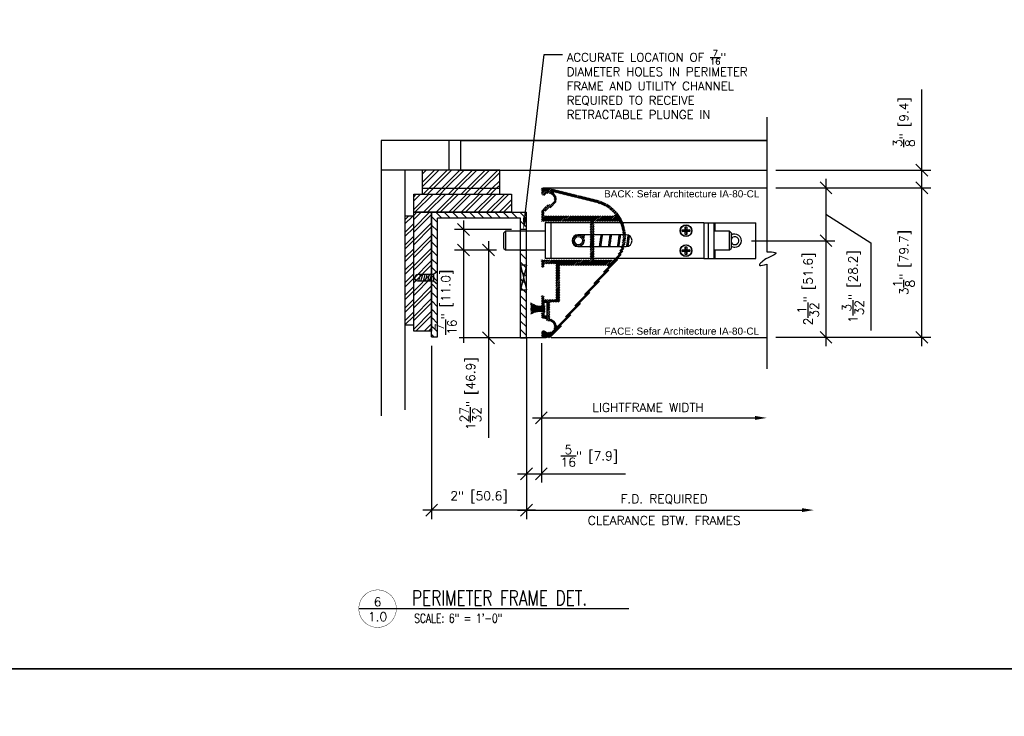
# Model space of a CAD drawing. Header units: inches. Extents: x 0 to 70.2, y -46 to 53.5.
# Tile 11 of 17: x 38.4 to 59.1, y -1 to 13.6. Entities that reach past the tile are written whole.
import ezdxf
from ezdxf import colors
from ezdxf.entities.mleader import LeaderData, LeaderLine
from ezdxf.enums import TextEntityAlignment as Align
from ezdxf.math import Vec2, Vec3

# ---------------------------------------------------------------- set-up
doc = ezdxf.new("R2010")
doc.units = ezdxf.units.IN
doc.header["$MEASUREMENT"] = 0
for name, color, linetype in [('1-ARCH', 1, 'Continuous'), ('1-DIM', 4, 'Continuous'), ('1-MOUNT', 155, 'Continuous'), ('1-PANEL EDGE', 2, 'Continuous'), ('1-REF', 4, 'Continuous'), ('1-TEXT', 2, 'Continuous'), ('1-TITLE', 4, 'Continuous')]:
    doc.layers.add(name, color=color, linetype=linetype)
doc.layers.add('1-VIEWPORT', color=3, linetype='Continuous', plot=False)
doc.styles.add('TEXT', font='romans.shx')
doc.dimstyles.new('DIM 6-12', dxfattribs={"dimscale": 2, "dimtxt": 0.09375, "dimasz": 0.125, "dimexe": 0.09375, "dimexo": 0.09375, "dimgap": 0.0625, "dimtad": 1, "dimdec": 5, "dimzin": 3, "dimdsep": 46, "dimlunit": 5, "dimtxsty": 'TEXT', "dimblk": 'OBLIQUE', "dimcen": 0.09375, "dimdle": 0.09375, "dimclrd": 256, "dimclre": 4, "dimclrt": 2, "dimadec": 0, "dimazin": 0, "dimtfac": 1, "dimtdec": 5, "dimtmove": 0, "dimatfit": 3, "dimfxl": 0, "dimtolj": 1, "dimtzin": 0, "dimlwd": -1, "dimlwe": -1, "dimarcsym": 0})
pattern_1 = [(45, (27.25177, -6.2495), (-0.1325825, 0.1325825), []), (45, (27.34015, -6.2495), (-0.1325825, 0.1325825), [])]

# ---------------------------------------------------------------- blocks, each defined once
blk = doc.blocks.new('_Oblique')
at = {"color": 0, "linetype": 'ByBlock', "lineweight": -2}
blk.add_line((-0.5, -0.5), (0.5, 0.5), dxfattribs=at)
blk = doc.blocks.new('*D35')
at = {"layer": '1-DIM', "color": 4, "transparency": 16777216}
for p, q in [((49.398, 6.843), (49.398, 3.912)), ((49.086, 6.027), (49.086, 3.912))]:
    blk.add_line(p, q, dxfattribs=at)
at = {"layer": '1-DIM', "transparency": 16777216}
for p, q in [((48.898, 4.099), (49.398, 4.099)), ((49.398, 4.099), (51.166, 4.099))]:
    blk.add_line(p, q, dxfattribs=at)
at = {"layer": 'Defpoints', "color": 0, "transparency": 16777216}
for p in [(49.398, 7.03), (49.086, 6.214), (49.398, 4.099)]:
    blk.add_point(p, dxfattribs=at)
at = {"layer": '1-DIM', "transparency": 16777216, "xscale": 0.25, "yscale": 0.25, "zscale": 0.25, "rotation": 180}
blk.add_blockref('_Oblique', (49.086, 4.099), dxfattribs=at)
at = {"layer": '1-DIM', "transparency": 16777216, "xscale": 0.25, "yscale": 0.25, "zscale": 0.25}
blk.add_blockref('_Oblique', (49.398, 4.099), dxfattribs=at)
at = {"layer": '1-DIM', "color": 2, "transparency": 16777216, "insert": (50.407, 4.474), "char_height": 0.1875, "attachment_point": 5, "style": 'TEXT', "bg_fill": 3, "box_fill_scale": 1.25, "bg_fill_color": 256, "bg_fill_true_color": 13158600, "bg_fill_transparency": 0}
blk.add_mtext('\\A1;{\\H1.000000x;\\S5/16;}" [7.9]', dxfattribs=at)
blk = doc.blocks.new('*D36')
at = {"layer": '1-DIM', "color": 4, "transparency": 16777216}
blk.add_line((49.398, 6.843), (49.398, 5.084), dxfattribs=at)
at = {"layer": '1-DIM', "transparency": 16777216}
blk.add_line((49.211, 5.272), (53.882, 5.272), dxfattribs=at)
blk.add_solid([(53.882, 5.313), (53.882, 5.23), (54.132, 5.272)], dxfattribs=at)
at = {"layer": 'Defpoints', "color": 0, "transparency": 16777216}
for p in [(49.398, 7.03), (54.132, 5.272), (54.132, 5.272)]:
    blk.add_point(p, dxfattribs=at)
at = {"layer": '1-DIM', "transparency": 16777216, "xscale": 0.25, "yscale": 0.25, "zscale": 0.25, "rotation": 180}
blk.add_blockref('_Oblique', (49.398, 5.272), dxfattribs=at)
at = {"layer": '1-DIM', "color": 2, "transparency": 16777216, "insert": (51.64, 5.49), "char_height": 0.1875, "attachment_point": 5, "style": 'TEXT', "bg_fill": 3, "box_fill_scale": 1.25, "bg_fill_color": 256, "bg_fill_true_color": 13158600, "bg_fill_transparency": 0}
blk.add_mtext('\\A1;LIGHTFRAME WIDTH', dxfattribs=at)
blk = doc.blocks.new('LF_SpringBolt3')
at = {"layer": '1-MOUNT'}
for p, q in [((-23.94, 9.52), (-23.94, -9.52)), ((-20.97, 9.52), (-23.94, 9.52)), ((-20.97, 9.52), (-20.97, -9.52)), ((60.58, 9.52), (-20.97, 9.52)), ((49.1, 4.91), (49.1, 5.75)), ((49.1, 5.75), (50.74, 5.75)), ((49.1, 5.75), (50.95, 5.54)), ((50.74, 7.39), (51.57, 7.39)), ((50.74, 5.75), (50.74, 7.39)), ((50.74, 7.39), (50.95, 5.54)), ((50.95, 5.54), (50.74, 5.75)), ((50.95, 5.54), (51.37, 5.54)), ((50.95, 5.12), (50.95, 5.54)), ((51.57, 7.39), (51.37, 5.54)), ((51.57, 5.75), (51.37, 5.54)), ((53.21, 5.75), (51.37, 5.54)), ((51.37, 5.54), (51.37, 5.12)), ((51.57, 7.39), (51.57, 5.75)), ((51.57, 5.75), (53.21, 5.75)), ((53.21, 5.75), (53.21, 4.91)), ((60.58, 9.52), (63.21, 9.52)), ((60.58, 9.52), (60.58, -9.52)), ((63.21, -9.52), (63.21, 9.52)), ((63.21, 9.52), (66.18, 9.52)), ((66.18, -9.52), (66.18, 9.52)), ((66.18, 9.52), (66.74, 9.52)), ((66.74, 9.52), (88.42, 9.52)), ((66.74, 4.98), (66.74, 9.52)), ((88.42, -9.52), (88.42, 9.52)), ((-45.14, 4.98), (-45.95, 4.17)), ((-45.95, -4.17), (-45.95, 4.17)), ((-23.94, 4.98), (-45.14, 4.98)), ((-45.14, 4.98), (-45.14, -4.98)), ((-9.11, 0.01), (-9.11, 0)), ((19.27, 3.16), (-6.46, 3.16)), ((-3.18, 0), (-3.18, 0.01)), ((49.1, 4.91), (50.95, 5.12)), ((50.74, 4.91), (49.1, 4.91)), ((50.74, 4.91), (50.95, 5.12)), ((50.74, 3.28), (50.95, 5.12)), ((50.74, 3.28), (50.74, 4.91)), ((51.57, 3.28), (50.74, 3.28)), ((51.37, 5.12), (50.95, 5.12)), ((53.21, 4.91), (51.37, 5.12)), ((51.37, 5.12), (51.57, 4.91)), ((51.57, 3.28), (51.37, 5.12)), ((51.57, 4.91), (51.57, 3.28)), ((53.21, 4.91), (51.57, 4.91)), ((74.4, 4.98), (66.18, 4.98)), ((75.21, 4.17), (74.4, 4.98)), ((74.4, -4.98), (74.4, 4.98)), ((75.21, 4.17), (75.21, -4.17)), ((-45.95, -4.17), (-45.14, -4.98)), ((-45.14, -4.98), (-23.94, -4.98)), ((-6.46, -3.16), (19.27, -3.16)), ((49.1, -5.75), (49.1, -4.91)), ((49.1, -4.91), (50.74, -4.91)), ((49.1, -4.91), (50.95, -5.12)), ((50.74, -3.28), (51.57, -3.28)), ((50.74, -4.91), (50.74, -3.28)), ((50.74, -3.28), (50.95, -5.12)), ((50.95, -5.12), (50.74, -4.91)), ((50.95, -5.12), (51.37, -5.12)), ((50.95, -5.54), (50.95, -5.12)), ((51.57, -3.28), (51.37, -5.12)), ((51.57, -4.91), (51.37, -5.12)), ((53.21, -4.91), (51.37, -5.12)), ((51.37, -5.12), (51.37, -5.54)), ((51.57, -3.28), (51.57, -4.91)), ((51.57, -4.91), (53.21, -4.91)), ((53.21, -4.91), (53.21, -5.75)), ((66.18, -4.98), (74.4, -4.98)), ((66.74, -9.52), (66.74, -4.98)), ((74.4, -4.98), (75.21, -4.17)), ((-20.97, -9.52), (-23.94, -9.52)), ((60.58, -9.52), (-20.97, -9.52)), ((49.1, -5.75), (50.95, -5.54)), ((50.74, -5.75), (49.1, -5.75)), ((50.74, -7.39), (50.95, -5.54)), ((50.74, -5.75), (50.95, -5.54)), ((50.74, -7.39), (50.74, -5.75)), ((51.57, -7.39), (50.74, -7.39)), ((51.37, -5.54), (50.95, -5.54)), ((51.57, -7.39), (51.37, -5.54)), ((51.37, -5.54), (51.57, -5.75)), ((53.21, -5.75), (51.37, -5.54)), ((51.57, -5.75), (51.57, -7.39)), ((53.21, -5.75), (51.57, -5.75)), ((60.58, -9.52), (63.21, -9.52)), ((63.21, -9.52), (66.18, -9.52)), ((66.18, -9.52), (66.74, -9.52)), ((66.74, -9.52), (88.42, -9.52))]:
    blk.add_line(p, q, dxfattribs=at)
for centre, radius in [((51.16, 5.33), 3.12), ((51.16, 5.33), 3.02), ((-6.15, 0.01), 2.97), ((-6.15, 0.01), 2.15), ((51.16, -5.33), 3.12), ((51.16, -5.33), 3.02)]:
    blk.add_circle(centre, radius, dxfattribs=at)
for centre, radius, start, end in [((-6.46, 0), 3.16, 90, 270), ((19.27, 0), 3.16, 270, 90), ((77.2, 0), 3.52, 270, 124.5162), ((77.2, 0), 2.13, 270, 159.6745), ((77.2, 0), 2.13, 200.3255, 270), ((77.2, 0), 3.52, 235.4838, 270)]:
    blk.add_arc(centre, radius, start, end, dxfattribs=at)
for points, knots in [([(-9.11, 0), (-9.11, -0.07), (-9.11, -0.22), (-9.08, -0.45), (-9.04, -0.67), (-8.96, -0.96), (-8.82, -1.31), (-8.59, -1.7), (-8.3, -2.05), (-8.01, -2.32), (-7.74, -2.51), (-7.51, -2.64), (-7.27, -2.75), (-6.97, -2.85), (-6.61, -2.94), (-6.2, -2.97), (-5.78, -2.95), (-5.38, -2.87), (-4.99, -2.74), (-4.61, -2.55), (-4.25, -2.3), (-3.97, -2.02), (-3.76, -1.77), (-3.62, -1.55), (-3.49, -1.32), (-3.38, -1.07), (-3.3, -0.83), (-3.24, -0.58), (-3.2, -0.33), (-3.18, -0.13), (-3.19, -0.02), (-3.19, 0)], [0, 0, 0, 0, 0.023421, 0.047024, 0.071189, 0.09554, 0.14249, 0.190629, 0.241214, 0.292972, 0.321092, 0.349414, 0.378424, 0.407702, 0.450714, 0.494929, 0.537966, 0.582295, 0.625059, 0.668737, 0.718873, 0.770138, 0.798363, 0.826795, 0.855925, 0.885321, 0.911617, 0.938141, 0.965431, 0.993005, 1, 1, 1, 1]), ([(-3.84, 3.16), (-3.88, 2.93), (-3.93, 2.57), (-3.99, 2.17), (-4.01, 2.03)], [0, 0, 0, 0, 0.6378752, 1, 1, 1, 1]), ([(-3.32, 0.81), (-3.29, 1.01), (-3.21, 1.58), (-3.09, 2.37), (-3.01, 2.91), (-2.97, 3.13)], [0, 0, 0, 0, 0.241534, 0.691453, 1, 1, 1, 1]), ([(0.98, 3.16), (0.95, 2.92), (0.87, 2.44), (0.75, 1.63), (0.63, 0.73), (0.49, -0.27), (0.34, -1.33), (0.19, -2.31), (0.1, -2.92), (0.05, -3.16), (0.05, -3.16)], [0, 0, 0, 0, 0.120837, 0.24625, 0.377183, 0.523505, 0.688433, 0.855096, 0.997092, 1, 1, 1, 1]), ([(0.93, -3.16), (0.97, -2.88), (1.07, -2.32), (1.2, -1.41), (1.33, -0.5), (1.45, 0.42), (1.59, 1.39), (1.73, 2.35), (1.82, 2.91), (1.86, 3.16)], [0, 0, 0, 0, 0.150741, 0.2964635, 0.4316106, 0.5604669, 0.7055656, 0.8682566, 1, 1, 1, 1]), ([(5.81, 3.16), (5.78, 2.97), (5.71, 2.52), (5.59, 1.73), (5.47, 0.83), (5.34, -0.11), (5.19, -1.13), (5.04, -2.15), (4.94, -2.84), (4.88, -3.13), (4.88, -3.16)], [0, 0, 0, 0, 0.097133, 0.2369338, 0.3666821, 0.5007488, 0.6530897, 0.8220158, 0.9828218, 1, 1, 1, 1]), ([(5.75, -3.16), (5.77, -3.08), (5.82, -2.76), (5.92, -2.13), (6.04, -1.3), (6.17, -0.41), (6.3, 0.55), (6.44, 1.58), (6.58, 2.49), (6.66, 2.99), (6.69, 3.16)], [0, 0, 0, 0, 0.046997, 0.181494, 0.312591, 0.44025, 0.578891, 0.735808, 0.906679, 1, 1, 1, 1]), ([(10.64, 3.16), (10.62, 3.06), (10.56, 2.66), (10.44, 1.87), (10.3, 0.87), (10.16, -0.14), (10.01, -1.2), (9.86, -2.25), (9.75, -2.87), (9.7, -3.16)], [0, 0, 0, 0, 0.0532998, 0.2154366, 0.365836, 0.5051875, 0.6614234, 0.8394436, 1, 1, 1, 1]), ([(10.58, -3.16), (10.59, -3.08), (10.65, -2.77), (10.74, -2.15), (10.87, -1.29), (11.01, -0.32), (11.15, 0.75), (11.31, 1.83), (11.43, 2.65), (11.49, 3.05), (11.51, 3.16)], [0, 0, 0, 0, 0.0480838, 0.1736446, 0.3081735, 0.4535158, 0.6104099, 0.7815459, 0.9413027, 1, 1, 1, 1]), ([(15.47, 3.16), (15.45, 3.06), (15.37, 2.62), (15.25, 1.77), (15.1, 0.72), (14.97, -0.29), (14.82, -1.3), (14.68, -2.29), (14.58, -2.88), (14.53, -3.16)], [0, 0, 0, 0, 0.056397, 0.233949, 0.390134, 0.529663, 0.680422, 0.843136, 1, 1, 1, 1]), ([(15.4, -3.16), (15.44, -2.97), (15.52, -2.48), (15.65, -1.57), (15.81, -0.49), (15.95, 0.58), (16.09, 1.56), (16.22, 2.42), (16.3, 2.92), (16.34, 3.16)], [0, 0, 0, 0, 0.106215, 0.264768, 0.437063, 0.595219, 0.741555, 0.877063, 1, 1, 1, 1]), ([(20.26, 2.97), (20.24, 2.86), (20.17, 2.43), (20.05, 1.61), (19.91, 0.6), (19.79, -0.34), (19.66, -1.24), (19.52, -2.12), (19.42, -2.79), (19.37, -3.09), (19.36, -3.15)], [0, 0, 0, 0, 0.057718, 0.232397, 0.388826, 0.526345, 0.661832, 0.807932, 0.963476, 1, 1, 1, 1]), ([(20.26, -2.98), (20.29, -2.78), (20.38, -2.26), (20.52, -1.33), (20.67, -0.28), (20.8, 0.69), (20.92, 1.57), (21.01, 2.2), (21.06, 2.52), (21.07, 2.59)], [0, 0, 0, 0, 0.122851, 0.320395, 0.502939, 0.664, 0.811265, 0.962056, 1, 1, 1, 1])]:
    blk.add_open_spline(points, degree=3, knots=knots, dxfattribs=at)
blk = doc.blocks.new('*D37')
at = {"layer": '1-DIM', "transparency": 16777216}
for p, q in [((47.766, 9.417), (47.766, 8.798)), ((47.766, 8.798), (47.766, 6.851))]:
    blk.add_line(p, q, dxfattribs=at)
at = {"layer": '1-DIM', "color": 4, "transparency": 16777216}
for p, q in [((48.773, 9.23), (47.578, 9.23)), ((48.456, 8.798), (47.578, 8.798))]:
    blk.add_line(p, q, dxfattribs=at)
at = {"layer": 'Defpoints', "color": 0, "transparency": 16777216}
for p in [(48.961, 9.23), (47.766, 8.798), (48.644, 8.798)]:
    blk.add_point(p, dxfattribs=at)
at = {"layer": '1-DIM', "transparency": 16777216, "xscale": 0.25, "yscale": 0.25, "zscale": 0.25}
for p, rotation in [((47.766, 9.23), 90), ((47.766, 8.798), 270)]:
    blk.add_blockref('_Oblique', p, dxfattribs=dict(at, rotation=rotation))
at = {"layer": '1-DIM', "color": 2, "transparency": 16777216, "insert": (47.391, 7.7), "char_height": 0.1875, "attachment_point": 5, "rotation": 90, "style": 'TEXT', "bg_fill": 3, "box_fill_scale": 1.25, "bg_fill_color": 256, "bg_fill_true_color": 13158600, "bg_fill_transparency": 0}
blk.add_mtext('\\A1;{\\H1.000000x;\\S7/16;}" [11.0]', dxfattribs=at)
blk = doc.blocks.new('*D38')
at = {"layer": '1-DIM', "transparency": 16777216}
for p, q in [((48.287, 8.985), (48.287, 6.953)), ((48.287, 6.953), (48.287, 4.855))]:
    blk.add_line(p, q, dxfattribs=at)
at = {"layer": '1-DIM', "color": 4, "transparency": 16777216}
for p, q in [((48.456, 8.798), (48.099, 8.798)), ((48.773, 6.953), (48.099, 6.953))]:
    blk.add_line(p, q, dxfattribs=at)
at = {"layer": 'Defpoints', "color": 0, "transparency": 16777216}
for p in [(48.644, 8.798), (48.287, 6.953), (48.961, 6.953)]:
    blk.add_point(p, dxfattribs=at)
at = {"layer": '1-DIM', "transparency": 16777216, "xscale": 0.25, "yscale": 0.25, "zscale": 0.25}
for p, rotation in [((48.287, 8.798), 90), ((48.287, 6.953), 270)]:
    blk.add_blockref('_Oblique', p, dxfattribs=dict(at, rotation=rotation))
at = {"layer": '1-DIM', "color": 2, "transparency": 16777216, "insert": (47.912, 5.779), "char_height": 0.1875, "attachment_point": 5, "rotation": 90, "style": 'TEXT', "bg_fill": 3, "box_fill_scale": 1.25, "bg_fill_color": 256, "bg_fill_true_color": 13158600, "bg_fill_transparency": 0}
blk.add_mtext('\\A1;1{\\H1.000000x;\\S27/32;}" [46.9]', dxfattribs=at)
blk = doc.blocks.new('*D39')
at = {"layer": '1-DIM', "color": 4, "transparency": 16777216}
blk.add_line((49.086, 5.811), (49.086, 3.148), dxfattribs=at)
at = {"layer": '1-DIM', "transparency": 16777216}
blk.add_line((48.898, 3.336), (54.867, 3.336), dxfattribs=at)
blk.add_solid([(54.867, 3.377), (54.867, 3.294), (55.117, 3.336)], dxfattribs=at)
at = {"layer": 'Defpoints', "color": 0, "transparency": 16777216}
for p in [(49.086, 5.998), (55.117, 3.336), (55.117, 3.336)]:
    blk.add_point(p, dxfattribs=at)
at = {"layer": '1-DIM', "transparency": 16777216, "xscale": 0.25, "yscale": 0.25, "zscale": 0.25, "rotation": 180}
blk.add_blockref('_Oblique', (49.086, 3.336), dxfattribs=at)
at = {"layer": '1-DIM', "color": 2, "transparency": 16777216, "char_height": 0.1875, "attachment_point": 5, "style": 'TEXT', "bg_fill": 3, "box_fill_scale": 1.25, "bg_fill_color": 256, "bg_fill_true_color": 13158600, "bg_fill_transparency": 0}
for s, insert in [('\\A1;F.D. REQUIRED', (51.976, 3.563)), ('\\A1;CLEARANCE BTW. FRAMES', (51.976, 3.117))]:
    blk.add_mtext(s, dxfattribs=dict(at, insert=insert))
blk = doc.blocks.new('*D67')
at = {"layer": '1-DIM', "color": 4, "transparency": 16777216}
for p, q in [((47.095, 6.787), (47.095, 3.148)), ((49.086, 6.765), (49.086, 3.148))]:
    blk.add_line(p, q, dxfattribs=at)
at = {"layer": '1-DIM', "transparency": 16777216}
blk.add_line((49.273, 3.336), (46.907, 3.336), dxfattribs=at)
at = {"layer": 'Defpoints', "color": 0, "transparency": 16777216}
for p in [(47.095, 6.974), (49.086, 6.953), (47.095, 3.336)]:
    blk.add_point(p, dxfattribs=at)
at = {"layer": '1-DIM', "transparency": 16777216, "xscale": 0.25, "yscale": 0.25, "zscale": 0.25, "rotation": 180}
blk.add_blockref('_Oblique', (47.095, 3.336), dxfattribs=at)
at = {"layer": '1-DIM', "transparency": 16777216, "xscale": 0.25, "yscale": 0.25, "zscale": 0.25}
blk.add_blockref('_Oblique', (49.086, 3.336), dxfattribs=at)
at = {"layer": '1-DIM', "color": 2, "transparency": 16777216, "insert": (48.09, 3.604), "char_height": 0.1875, "attachment_point": 5, "style": 'TEXT', "bg_fill": 3, "box_fill_scale": 1.25, "bg_fill_color": 256, "bg_fill_true_color": 13158600, "bg_fill_transparency": 0}
blk.add_mtext('\\A1;2" [50.6]', dxfattribs=at)
blk = doc.blocks.new('*D79')
at = {"layer": '1-DIM', "transparency": 16777216}
blk.add_line((55.373, 9.182), (55.373, 6.776), dxfattribs=at)
at = {"layer": '1-DIM', "color": 4, "transparency": 16777216}
for p, q in [((53.808, 8.994), (55.561, 8.994)), ((54.319, 6.964), (55.561, 6.964))]:
    blk.add_line(p, q, dxfattribs=at)
at = {"layer": 'Defpoints', "color": 0, "transparency": 16777216}
for p in [(53.621, 8.994), (54.132, 6.964), (55.373, 6.964)]:
    blk.add_point(p, dxfattribs=at)
at = {"layer": '1-DIM', "transparency": 16777216, "xscale": 0.25, "yscale": 0.25, "zscale": 0.25}
for p, rotation in [((55.373, 8.994), 90), ((55.373, 6.964), 270)]:
    blk.add_blockref('_Oblique', p, dxfattribs=dict(at, rotation=rotation))
at = {"layer": '1-DIM', "color": 2, "transparency": 16777216, "insert": (54.998, 7.979), "char_height": 0.1875, "attachment_point": 5, "rotation": 90, "style": 'TEXT', "bg_fill": 3, "box_fill_scale": 1.25, "bg_fill_color": 256, "bg_fill_true_color": 13158600, "bg_fill_transparency": 0}
blk.add_mtext('\\A1;2{\\H1.000000x;\\S1/32;}" [51.6]', dxfattribs=at)
blk = doc.blocks.new('*D80')
at = {"layer": '1-DIM', "transparency": 16777216}
blk.add_line((57.383, 6.776), (57.383, 10.29), dxfattribs=at)
at = {"layer": '1-DIM', "color": 4, "transparency": 16777216}
for p, q in [((54.319, 10.103), (57.571, 10.103)), ((54.319, 6.964), (57.571, 6.964))]:
    blk.add_line(p, q, dxfattribs=at)
at = {"layer": 'Defpoints', "color": 0, "transparency": 16777216}
for p in [(54.132, 10.103), (57.383, 10.103), (54.132, 6.964)]:
    blk.add_point(p, dxfattribs=at)
at = {"layer": '1-DIM', "transparency": 16777216, "xscale": 0.25, "yscale": 0.25, "zscale": 0.25}
for p, rotation in [((57.383, 10.103), 90), ((57.383, 6.964), 270)]:
    blk.add_blockref('_Oblique', p, dxfattribs=dict(at, rotation=rotation))
at = {"layer": '1-DIM', "color": 2, "transparency": 16777216, "insert": (57.008, 8.533), "char_height": 0.1875, "attachment_point": 5, "rotation": 90, "style": 'TEXT', "bg_fill": 3, "box_fill_scale": 1.25, "bg_fill_color": 256, "bg_fill_true_color": 13158600, "bg_fill_transparency": 0}
blk.add_mtext('\\A1;3{\\H1.000000x;\\S1/8;}" [79.7]', dxfattribs=at)
blk = doc.blocks.new('*D81')
at = {"layer": '1-DIM', "transparency": 16777216}
for p, q in [((55.373, 10.29), (55.373, 8.807)), ((55.373, 9.548), (56.316, 8.952)), ((56.316, 8.952), (56.316, 7.104))]:
    blk.add_line(p, q, dxfattribs=at)
at = {"layer": '1-DIM', "color": 4, "transparency": 16777216}
for p, q in [((54.319, 10.103), (55.561, 10.103)), ((53.808, 8.994), (55.561, 8.994))]:
    blk.add_line(p, q, dxfattribs=at)
at = {"layer": 'Defpoints', "color": 0, "transparency": 16777216}
for p in [(54.132, 10.103), (53.621, 8.994), (55.373, 8.994)]:
    blk.add_point(p, dxfattribs=at)
at = {"layer": '1-DIM', "transparency": 16777216, "xscale": 0.25, "yscale": 0.25, "zscale": 0.25}
for p, rotation in [((55.373, 10.103), 90), ((55.373, 8.994), 270)]:
    blk.add_blockref('_Oblique', p, dxfattribs=dict(at, rotation=rotation))
at = {"layer": '1-DIM', "color": 2, "transparency": 16777216, "insert": (55.941, 8.028), "char_height": 0.1875, "attachment_point": 5, "rotation": 90, "style": 'TEXT', "bg_fill": 3, "box_fill_scale": 1.25, "bg_fill_color": 256, "bg_fill_true_color": 13158600, "bg_fill_transparency": 0}
blk.add_mtext('\\A1;1{\\H1.000000x;\\S3/32;}" [28.2]', dxfattribs=at)
blk = doc.blocks.new('*D82')
at = {"layer": '1-DIM', "transparency": 16777216}
for p, q in [((57.383, 10.474), (57.383, 12.166)), ((57.383, 9.915), (57.383, 10.474))]:
    blk.add_line(p, q, dxfattribs=at)
at = {"layer": '1-DIM', "color": 4, "transparency": 16777216}
for p, q in [((54.319, 10.474), (57.571, 10.474)), ((54.319, 10.103), (57.571, 10.103))]:
    blk.add_line(p, q, dxfattribs=at)
at = {"layer": 'Defpoints', "color": 0, "transparency": 16777216}
for p in [(54.132, 10.474), (57.383, 10.474), (54.132, 10.103)]:
    blk.add_point(p, dxfattribs=at)
at = {"layer": '1-DIM', "transparency": 16777216, "xscale": 0.25, "yscale": 0.25, "zscale": 0.25}
for p, rotation in [((57.383, 10.474), 90), ((57.383, 10.103), 270)]:
    blk.add_blockref('_Oblique', p, dxfattribs=dict(at, rotation=rotation))
at = {"layer": '1-DIM', "color": 2, "transparency": 16777216, "insert": (57.008, 11.483), "char_height": 0.1875, "attachment_point": 5, "rotation": 90, "style": 'TEXT', "bg_fill": 3, "box_fill_scale": 1.25, "bg_fill_color": 256, "bg_fill_true_color": 13158600, "bg_fill_transparency": 0}
blk.add_mtext('\\A1;{\\H1.000000x;\\S3/8;}" [9.4]', dxfattribs=at)
blk = doc.blocks.new('*U87')
at = {"layer": '1-TITLE', "const_width": 0.00651}
blk.add_lwpolyline([(0, 0, 1), (0.628, 0, 0.414214), (0.314, 0.314, 0.414214), (0, 0, 2.926408)], format="xyb", dxfattribs=at)
at = {"layer": '1-TITLE', "const_width": 0.02}
blk.add_lwpolyline([(0, 0), (4.523, 0)], dxfattribs=at)
at = {"layer": '1-TEXT', "style": 'TEXT'}
for tag, p in [('DETAIL#', (0.301, 0.094)), ('SHEET#', (0.306, -0.207))]:
    blk.add_attdef(tag, text='', height=0.125, dxfattribs=at).set_placement(p, align=Align.CENTER)
at = {"layer": '1-TEXT', "color": 2, "style": 'TEXT'}
blk.add_attdef('VIEWNAME', (0.89, 0.061), '', height=0.25, dxfattribs=at)
at = {"layer": '1-TEXT', "style": 'TEXT'}
for tag, p in [('NOTE1', (0.926, -0.281)), ('NOTE2', (0.926, -0.463)), ('NOTE3', (0.926, -0.655)), ('NOTE4', (0.926, -0.832))]:
    blk.add_attdef(tag, p, '', height=0.125, dxfattribs=at)

msp = doc.modelspace()

# ---------------------------------------------------------------- hatches: boundary and pattern name
at = {"layer": '1-ARCH', "ltscale": 0.005}
h = msp.add_hatch(dxfattribs=at)
h.set_pattern_fill('ANSI32', color=8, scale=0.5)
h.set_pattern_definition(pattern_1)
h.paths.add_polyline_path([(48.525597, 10.47437), (47.710597, 10.47437), (46.904175, 10.47437), (46.904175, 10.09437), (48.525597, 10.09437)])
h = msp.add_hatch(dxfattribs=at)
h.set_pattern_fill('ANSI32', color=8, scale=0.5)
h.set_pattern_definition([(45, (-16648.53845, -4845.98719), (-0.1325825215, 0.1325825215), []), (45, (-16648.45006, -4845.98719), (-0.1325825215, 0.1325825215), [])])
h.paths.add_polyline_path([(47.273456, 9.58937), (48.773456, 9.58937), (48.773456, 9.96937), (47.273456, 9.96937)])
h.paths.add_polyline_path([(46.719534, 9.58937), (47.273456, 9.58937), (47.273456, 9.96937), (46.719534, 9.96937)])
h = msp.add_hatch(dxfattribs=at)
h.set_pattern_fill('ANSI32', color=8, scale=0.5)
h.set_pattern_definition(pattern_1)
h.paths.add_polyline_path([(48.525597, 10.09437), (46.904175, 10.09437), (46.904175, 9.96937), (48.525597, 9.96937)])
h = msp.add_hatch(dxfattribs=at)
h.set_pattern_fill('ANSI32', color=8, scale=0.5)
h.set_pattern_definition([(45, (28.1982, -6.2495), (-0.1325825, 0.1325825), []), (45, (28.2866, -6.2495), (-0.1325825, 0.1325825), [])])
h.paths.add_polyline_path([(46.532034, 7.218767), (46.532034, 9.512389), (46.719534, 9.511014), (46.719534, 7.217111)])
at = {"layer": '1-MOUNT'}
h = msp.add_hatch(dxfattribs=at)
h.set_pattern_fill('ANSI31', color=256, scale=0.007874)
h.set_pattern_definition([(45, (-54.308764, -5.390872), (-0.017677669, 0.017677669), [])])
h.paths.add_polyline_path([(49.398097, 9.633154, -0.251490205), (49.406907, 9.649563), (49.506336, 9.715457, 0.4044897), (49.509868, 9.731496, -1.022589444), (49.523196, 9.751642, 1.706332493), (49.466175, 9.949688, -0.156859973), (49.461898, 9.947463), (49.444271, 9.944463, -0.131652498), (49.438184, 9.945032), (49.423781, 9.950372, -0.313658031), (49.398097, 9.987287), (49.398097, 10.063237, -0.414213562), (49.437467, 10.102607), (49.518255, 10.102607, -0.060643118), (49.546591, 10.099158), (50.571256, 9.845932, -0.556933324), (50.982511, 8.571814), (49.642905, 6.994492, -0.220134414), (49.552881, 6.952839), (49.437467, 6.952839, -0.414213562), (49.398097, 6.992209), (49.398097, 7.068159, -0.313658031), (49.423781, 7.105074), (49.438184, 7.110414, -0.131652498), (49.444271, 7.110983), (49.461898, 7.107983, -0.156859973), (49.466175, 7.105758, 1.664661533), (49.52821, 7.304865, -0.20305869), (49.522208, 7.306169, -0.654192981), (49.509868, 7.32395, 0.446964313), (49.504857, 7.340822), (49.398097, 7.369428), (49.398097, 7.484309), (49.457152, 7.484309), (49.457152, 7.407537), (49.516207, 7.407537), (49.516207, 7.702813), (49.457152, 7.702813), (49.457152, 7.626041), (49.398097, 7.626041), (49.398097, 7.840608), (49.457152, 7.840608), (49.457152, 7.761868), (49.705183, 7.761868), (49.705183, 8.124073), (49.713057, 8.135884), (49.705183, 8.147695), (49.705183, 8.509899), (49.457152, 8.509899), (49.457152, 8.431159), (49.398097, 8.431159), (49.398097, 8.58864), (50.425656, 8.58864), (50.425656, 8.98234), (50.43353, 8.994151), (50.425656, 9.005962), (50.425656, 9.399663), (49.398097, 9.399663)])
h.paths.add_polyline_path([(50.924868, 9.517773, 0.637337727), (50.939938, 9.550123, 0.158720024), (50.557088, 9.788601), (49.667037, 10.00856), (49.655283, 9.996806, -0.507004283), (49.642586, 9.727161), (49.465962, 9.610107, 0.251490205), (49.457152, 9.593698), (49.457152, 9.537458, 0.414213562), (49.476837, 9.517773)], flags=16)
h.paths.add_polyline_path([(50.504396, 9.379978), (50.504396, 8.608325, 0.414213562), (50.524081, 8.58864), (50.909872, 8.58864, 0.213044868), (50.924525, 8.59518, 0.300014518), (51.042953, 9.388268, 0.291913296), (51.025099, 9.399663), (50.524081, 9.399663, 0.414213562)], flags=16)
h.paths.add_polyline_path([(49.807546, 8.470529, 0.414213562), (49.787861, 8.450844), (49.787861, 7.702813), (49.594947, 7.702813, 0.414213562), (49.575262, 7.683128), (49.575262, 7.370375, 0.345015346), (49.590232, 7.351263, -0.285998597), (49.713635, 7.224453), (49.740995, 7.201216), (50.791471, 8.438102, 0.639163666), (50.776466, 8.470529)], flags=16)

# ---------------------------------------------------------------- linework, layer by layer
at = {"layer": '1-ARCH', "ltscale": 0.005}
for p, q in [((48.148456, 11.09937), (46.032034, 11.09937)), ((47.460597, 10.47437), (47.460597, 11.09937)), ((47.710597, 10.47437), (47.710597, 11.09937)), ((47.710597, 11.09937), (54.131887, 11.09937)), ((48.148456, 10.47437), (46.032034, 10.47437)), ((48.525597, 10.47437), (46.904175, 10.47437)), ((46.904175, 10.09437), (46.904175, 10.47437)), ((47.645597, 10.47437), (54.131887, 10.47437)), ((48.525597, 10.09437), (48.525597, 10.47437)), ((46.904175, 9.96937), (46.904175, 10.09437)), ((46.904175, 10.09437), (48.525597, 10.09437)), ((46.904175, 10.09437), (48.525597, 10.09437)), ((46.904175, 9.96937), (48.525597, 9.96937)), ((48.525597, 9.96937), (48.525597, 10.09437)), ((46.532034, 9.512389), (46.532034, 7.218767)), ((46.532034, 9.512389), (46.719534, 9.512389)), ((47.154175, 9.58937), (47.020597, 9.58937)), ((47.094534, 9.58937), (49.085597, 9.58937)), ((46.827082, 8.143293), (46.86344, 8.285447)), ((46.871531, 8.143293), (46.90789, 8.285447)), ((46.922777, 8.143293), (46.959136, 8.285447)), ((46.963451, 8.143293), (46.999809, 8.285447)), ((46.719534, 7.217111), (46.532034, 7.218767))]:
    msp.add_line(p, q, dxfattribs=at)
at = {"layer": '1-ARCH'}
msp.add_line((48.960597, 8.797901), (49.085597, 8.797901), dxfattribs=at)
at = {"layer": '1-ARCH', "ltscale": 0.005}
for points in [[(54.131887, 11.09937), (46.032034, 11.09937), (46.032034, 5.318183)], [(46.532034, 10.47437), (46.532034, 5.439667)]]:
    msp.add_lwpolyline(points, dxfattribs=at)
msp.add_lwpolyline([(46.719534, 9.96937), (48.773456, 9.96937), (48.773456, 9.58937), (46.719534, 9.58937)], close=True, dxfattribs=at)
for points in [[(46.805601, 8.285293), (46.761799, 8.263651), (46.745675, 8.214293)], [(46.805601, 8.143293), (46.761799, 8.164936), (46.745675, 8.214293)]]:
    msp.add_spline(points, degree=3, dxfattribs=at)
at = {"layer": '1-MOUNT'}
for p, q in [((49.457152, 7.702813), (49.516207, 7.702813)), ((49.457152, 7.407537), (49.457152, 7.702813)), ((49.516207, 7.702813), (49.516207, 7.407537)), ((49.516207, 7.407537), (49.457152, 7.407537))]:
    msp.add_line(p, q, dxfattribs=at)
for centre, radius, start, end in [((49.390614, 7.982575), 0.364943, 232.8851642, 283.5510989), ((49.375452, 8.015514), 0.408995, 240.1976512, 284.0364663), ((49.375422, 7.094295), 0.409526, 75.9778098, 119.7549359), ((49.34966, 11.684074), 4.128813, 267.5374794, 271.7106662), ((49.331093, 3.624638), 3.926855, 87.9280428, 92.3153826), ((49.346462, 10.153079), 2.588179, 266.1650249, 272.8422353), ((49.346462, 4.957271), 2.588179, 87.1577647, 93.8349751), ((49.348433, 9.138855), 1.568007, 263.622142, 274.5627292), ((49.348433, 5.971495), 1.568007, 85.4372708, 96.377858), ((49.356061, 8.184057), 0.584353, 251.9220222, 281.7261759), ((49.365134, 7.047544), 0.464056, 76.3277908, 114.2240054), ((49.330865, 8.838247), 1.24854, 262.821384, 276.6129637), ((49.361684, 6.830216), 0.691411, 80.5965942, 105.6779275), ((49.322621, 9.422624), 1.839888, 265.4256316, 274.7057942), ((49.322621, 5.687726), 1.839888, 85.2942058, 94.5743684)]:
    msp.add_arc(centre, radius, start, end, dxfattribs=at)
at = {"layer": '1-PANEL EDGE'}
for p, q in [((49.437467, 10.102607), (54.131887, 10.102607)), ((49.602478, 6.963757), (54.131887, 6.963757))]:
    msp.add_line(p, q, dxfattribs=at)
at = {"layer": '1-VIEWPORT'}
for points in [[(11, 46), (70.242809, 46), (70.242809, 0), (11, 0)], [(11, 0), (70.242809, 0), (70.242809, -46), (11, -46)]]:
    msp.add_lwpolyline(points, close=True, dxfattribs=at)

# ---------------------------------------------------------------- block references
at = {"layer": '1-MOUNT', "xscale": 0.03937007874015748, "yscale": 0.03937007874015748, "zscale": 0.03937007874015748}
msp.add_blockref('LF_SpringBolt3', (50.420656, 8.994151), dxfattribs=at)
at = {"layer": '1-TITLE'}
ref = msp.add_blockref('*U87', (45.566231, 1.265638), dxfattribs=dict(at, xscale=1.254172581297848, yscale=1.254172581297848, zscale=1.254172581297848))
ref.add_attrib('VIEWNAME', 'PERIMETER FRAME DET.', (46.682572, 1.334797), dxfattribs={"color": 2, "height": 0.31249502, "style": 'TEXT', "width": 0.75})
ref.add_attrib('DETAIL#', '6', dxfattribs={"color": 2, "height": 0.1875, "style": 'TEXT'}).set_placement((45.96032, 1.409406), align=Align.MIDDLE_CENTER)
ref.add_attrib('SHEET#', '1.0', dxfattribs={"color": 2, "height": 0.1875, "style": 'TEXT'}).set_placement((45.96032, 1.095853), align=Align.MIDDLE_CENTER)
ref.add_attrib('NOTE1', 'SCALE: 6" = 1\'-0"', dxfattribs={"color": 2, "height": 0.1875, "style": 'TEXT', "width": 0.75}).set_placement((46.727769, 0.913644), align=Align.BOTTOM_LEFT)

# ---------------------------------------------------------------- texts
at = {"layer": '1-TEXT', "insert": (50.170201, 10.05304), "char_height": 0.15, "width": 4.32721011, "attachment_point": 1, "line_spacing_factor": 0.963855}
msp.add_mtext('\\pi0.54456;{\\fArial|b0|i0|c0|p34;BACK: Sefar Architecture IA-80-CL}', dxfattribs=at)

# ---------------------------------------------------------------- next in the draw order: dimensions: what is measured, and where the dimension line sits
at = {"layer": '1-DIM'}
dim = msp.add_linear_dim(base=(49.398097, 4.099018), p1=(49.085597, 6.21437), p2=(49.398097, 7.030184), dimstyle='DIM 6-12', override={"dimpost": '"'}, dxfattribs=at)
dim.commit()
dim.dimension.update_dxf_attribs({"geometry": '*D35', "text_midpoint": (50.407025, 4.099018), "dimtype": 160})

# ---------------------------------------------------------------- next in the draw order: linework, layer by layer
at = {"layer": '1-ARCH', "ltscale": 0.005}
for q in [(49.085597, 9.58937), (49.085597, 5.998383)]:
    msp.add_line((49.085597, 6.952839), q, dxfattribs=at)

# ---------------------------------------------------------------- next in the draw order: dimensions: what is measured, and where the dimension line sits
at = {"layer": '1-DIM'}
dim = msp.add_linear_dim(base=(47.765888, 8.797901), p1=(48.960597, 9.229771), p2=(48.643621, 8.797901), angle=90, dimstyle='DIM 6-12', override={"dimpost": '"'}, dxfattribs=at)
dim.commit()
dim.dimension.update_dxf_attribs({"geometry": '*D37', "text_midpoint": (47.765888, 7.699687), "dimtype": 160})
dim = msp.add_linear_dim(base=(54.131887, 5.271589), p1=(49.398097, 7.030184), p2=(54.131887, 5.271589), text='LIGHTFRAME WIDTH', dimstyle='DIM 6-12', override={"dimpost": '"', "dimblk1": 'Oblique', "dimsah": 1}, dxfattribs=at)
dim.commit()
dim.dimension.update_dxf_attribs({"geometry": '*D36', "text_midpoint": (51.639992, 5.490339)})

# ---------------------------------------------------------------- next in the draw order: hatches: boundary and pattern name
at = {"layer": '1-ARCH', "ltscale": 0.005}
h = msp.add_hatch(dxfattribs=at)
h.set_pattern_fill('ANSI32', color=8, scale=0.5)
h.set_pattern_definition([(45, (-16645.3909, -4807.43428), (-0.1325825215, 0.1325825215), []), (45, (-16645.30252, -4807.43428), (-0.1325825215, 0.1325825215), [])])
h.paths.add_polyline_path([(47.094534, 9.58937), (46.719534, 9.58937), (46.719534, 7.094921), (47.094534, 7.094921)])

# ---------------------------------------------------------------- next in the draw order: linework, layer by layer
for p, q in [((47.094534, 6.97437), (47.094534, 9.58937)), ((48.960597, 9.46437), (47.219534, 9.46437)), ((47.219534, 6.97437), (47.219534, 9.46437)), ((49.085597, 9.229771), (48.960597, 9.229771)), ((47.015668, 8.143293), (47.052027, 8.285447)), ((47.058175, 8.143293), (47.094534, 8.285447)), ((47.218505, 8.352969), (47.132452, 8.285447)), ((47.132452, 8.285447), (47.132452, 8.14314)), ((47.089425, 8.143293), (46.995675, 8.143293)), ((47.218505, 8.075618), (47.132452, 8.14314))]:
    msp.add_line(p, q, dxfattribs=at)
msp.add_lwpolyline([(46.719534, 9.58937), (47.094534, 9.58937), (47.094534, 7.094921), (46.719534, 7.094921)], close=True, dxfattribs=at)
for points in [[(47.132452, 8.285447), (46.805601, 8.285447)], [(47.132452, 8.14314), (46.805601, 8.14314)]]:
    msp.add_lwpolyline(points, dxfattribs=at)
at = {"layer": '1-REF', "ltscale": 0.005}
msp.add_open_spline([(54.131887, 11.586312), (54.131887, 10.645139), (54.131887, 9.703967), (54.131887, 8.762795), (54.200491, 8.759508), (54.445475, 8.747771), (54.104564, 8.638375), (53.908062, 8.441873), (54.067814, 8.481846), (54.131887, 8.497878), (54.131887, 7.766372), (54.131887, 7.034865), (54.131887, 6.303359)], degree=3, knots=[0, 0, 0, 0, 1, 1, 1, 3.315694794, 9.269304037, 14.019881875, 17.201172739, 17.201172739, 17.201172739, 18.201172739, 18.201172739, 18.201172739, 18.201172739], dxfattribs=at)

# ---------------------------------------------------------------- next in the draw order: texts
at = {"layer": '1-TEXT', "insert": (50.170201, 7.168827), "char_height": 0.15, "width": 4.32721011, "attachment_point": 1, "line_spacing_factor": 0.963855}
msp.add_mtext('\\pi0.55136;{\\fArial|b0|i0|c0|p34;FACE: Sefar Architecture IA-80-CL}', dxfattribs=at)

# ---------------------------------------------------------------- next in the draw order: dimensions: what is measured, and where the dimension line sits
at = {"layer": '1-DIM'}
dim = msp.add_linear_dim(base=(48.286539, 6.952839), p1=(48.643621, 8.797901), p2=(48.960597, 6.952839), angle=90, dimstyle='DIM 6-12', override={"dimpost": '"'}, dxfattribs=at)
dim.commit()
dim.dimension.update_dxf_attribs({"geometry": '*D38', "text_midpoint": (47.911539, 5.778732)})

# ---------------------------------------------------------------- next in the draw order: leaders
at = {"layer": '1-TEXT'}
ml = msp.add_multileader_mtext('Standard', dxfattribs=at)
ml.set_content('\\A1;ACCURATE LOCATION OF {\\H0.7x;\\S7/16;}" DIAMETER HOLES IN PERIMETER FRAME AND UTILITY CHANNEL REQUIRED TO RECEIVE RETRACTABLE PLUNGE IN', color=256, style='TEXT')
ml.set_leader_properties(color=4, linetype='ByLayer', lineweight=-1)
ml.build(insert=Vec2(0, 0))
ml.multileader.update_dxf_attribs({"dogleg_length": 0.36, "arrow_head_size": 0.25})
ctx = ml.context
ctx.base_point, ctx.char_height, ctx.arrow_head_size, ctx.landing_gap_size, ctx.plane_origin = Vec3(49.841882, 12.90462), 0.18, 0.25, 0.09, Vec3(50.660126, 16.547402)
notes = []
notes.append((ctx, [(0, (1, 1, 0), (49.459351, 12.90462), (1, 0), 0.382531, [(0, [(49.023097, 9.229771)], 0, [])])]))
ctx.mtext.insert, ctx.mtext.width, ctx.mtext.flow_direction = Vec3(49.931882, 12.99462), 4.31836113, 5
for ctx, leaders in notes:
    for number, flags, end, landing, length, lines in leaders:
        leader = LeaderData()
        leader.index, (leader.has_last_leader_line, leader.has_dogleg_vector, leader.attachment_direction) = number, flags
        leader.last_leader_point, leader.dogleg_vector, leader.dogleg_length = Vec3(end), Vec3(landing), length
        for number, points, colour, breaks in lines:
            line = LeaderLine()
            line.index, line.vertices, line.color, line.breaks = number, Vec3.list(points), colors.encode_raw_color(colour), breaks
            leader.lines.append(line)
        ctx.leaders.append(leader)

# ---------------------------------------------------------------- next in the draw order: hatches: boundary and pattern name
at = {"layer": '1-ARCH', "ltscale": 0.005}
h = msp.add_hatch(dxfattribs=at)
h.set_pattern_fill('ANSI31', color=8, angle=90)
h.set_pattern_definition([(135, (-16646.33734, -4807.43428), (-0.08838834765, -0.08838834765), [])])
h.paths.add_polyline_path([(47.219534, 9.46437), (48.960597, 9.46437), (48.960597, 9.229771), (49.085597, 9.229771), (49.085597, 9.58937), (47.094534, 9.58937), (47.094534, 6.97437), (47.219534, 6.97437)])
h = msp.add_hatch(dxfattribs=at)
h.set_pattern_fill('ANSI31', color=8, angle=90)
h.set_pattern_definition([(135, (27.69177, -6.24951), (-0.08838835, -0.08838835), [])])
h.paths.add_polyline_path([(49.085597, 8.797901), (48.960597, 8.797901), (48.960597, 6.96437), (49.085597, 6.96437)])

# ---------------------------------------------------------------- next in the draw order: linework, layer by layer
for p, q in [((48.960597, 6.952839), (48.960597, 9.46437)), ((49.085597, 8.477844), (48.960597, 7.958471)), ((48.960597, 8.477844), (49.085597, 7.958471))]:
    msp.add_line(p, q, dxfattribs=at)
msp.add_lwpolyline([(48.960597, 7.958471), (49.085597, 7.958471), (49.085597, 8.477844), (48.960597, 8.477844)], close=True, dxfattribs=at)

# ---------------------------------------------------------------- next in the draw order: dimensions: what is measured, and where the dimension line sits
at = {"layer": '1-DIM'}
dim = msp.add_linear_dim(base=(55.373036, 6.963757), p1=(53.620658, 8.994151), p2=(54.131887, 6.963757), angle=90, dimstyle='DIM 6-12', override={"dimpost": '"'}, dxfattribs=at)
dim.commit()
dim.dimension.update_dxf_attribs({"geometry": '*D79', "text_midpoint": (54.998036, 7.978954)})
dim = msp.add_linear_dim(base=(55.117349, 3.335786), p1=(49.085597, 5.998383), p2=(55.117349, 3.335786), text='F.D. REQUIRED\\XCLEARANCE BTW. FRAMES', dimstyle='DIM 6-12', override={"dimpost": '"', "dimblk1": 'Oblique', "dimsah": 1}, dxfattribs=at)
dim.commit()
dim.dimension.update_dxf_attribs({"geometry": '*D39', "text_midpoint": (51.976473, 3.335786)})

# ---------------------------------------------------------------- next in the draw order: dimensions: what is measured, and where the dimension line sits
dim = msp.add_linear_dim(base=(57.383344, 10.102607), p1=(54.131887, 6.963757), p2=(54.131887, 10.102607), angle=90, dimstyle='DIM 6-12', override={"dimpost": '"'}, dxfattribs=at)
dim.commit()
dim.dimension.update_dxf_attribs({"geometry": '*D80', "text_midpoint": (57.008344, 8.533182)})
dim = msp.add_linear_dim(base=(47.094534, 3.335786), p1=(49.085597, 6.952839), p2=(47.094534, 6.97437), dimstyle='DIM 6-12', override={"dimpost": '"'}, dxfattribs=at)
dim.commit()
dim.dimension.update_dxf_attribs({"geometry": '*D67', "text_midpoint": (48.090065, 3.603643)})

# ---------------------------------------------------------------- next in the draw order: linework, layer by layer
at = {"layer": '1-ARCH', "ltscale": 0.005}
for p, q in [((47.094534, 6.97437), (47.219534, 6.97437)), ((48.960597, 6.952839), (49.085597, 6.952839))]:
    msp.add_line(p, q, dxfattribs=at)
at = {"layer": '1-ARCH'}
msp.add_line((49.495174, 6.952839), (47.669383, 6.952839), dxfattribs=at)

# ---------------------------------------------------------------- next in the draw order: dimensions: what is measured, and where the dimension line sits
at = {"layer": '1-DIM'}
dim = msp.add_linear_dim(base=(55.373036, 8.994151), p1=(54.131887, 10.102607), p2=(53.620658, 8.994151), angle=90, dimstyle='DIM 6-12', override={"dimpost": '"', "dimtmove": 1}, dxfattribs=at)
dim.commit()
dim.dimension.update_dxf_attribs({"geometry": '*D81', "text_midpoint": (56.316104, 8.827047), "dimtype": 160})

# ---------------------------------------------------------------- next in the draw order: dimensions: what is measured, and where the dimension line sits
dim = msp.add_linear_dim(base=(57.383344, 10.47437), p1=(54.131887, 10.102607), p2=(54.131887, 10.47437), angle=270, dimstyle='DIM 6-12', override={"dimpost": '"'}, dxfattribs=at)
dim.commit()
dim.dimension.update_dxf_attribs({"geometry": '*D82', "text_midpoint": (57.383344, 11.483299), "dimtype": 160})

doc.saveas('drawing.dxf')
